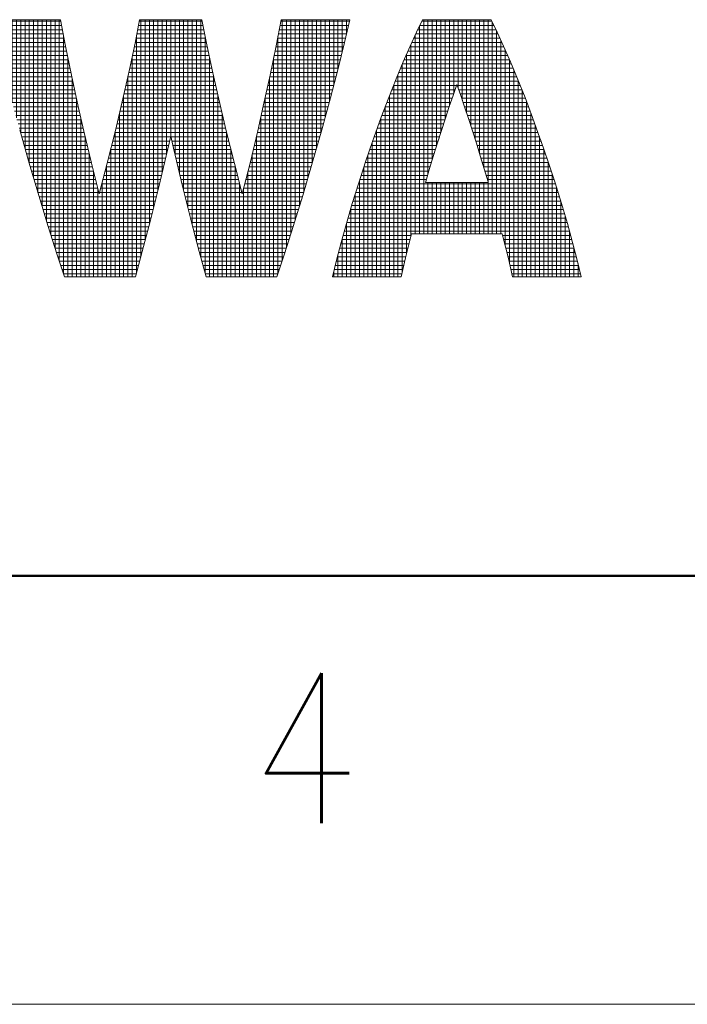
# Model space of a CAD drawing. Header units: millimetres. Extents: x 0 to 1300, y 0 to 891.
# Tile 13 of 148: x 535 to 581, y 0 to 69. Entities that reach past the tile are written whole.
import ezdxf

# ---------------------------------------------------------------- set-up
doc = ezdxf.new("R2010")
doc.units = ezdxf.units.MM
doc.header["$LTSCALE"] = 0.545669
doc.layers.add('NoLayerName_001', color=7, linetype='Continuous')
doc.styles.get("Standard").update_dxf_attribs({"font": 'txt', "bigfont": 'extfont2'})

# ---------------------------------------------------------------- blocks, each defined once
blk = doc.blocks.new('*X65')
at = {"color": 2, "linetype": 'Continuous', "lineweight": 13}
for p, q in [((0.068, 5.672), (0.068, 6)), ((0.168, 5.253), (0.168, 6)), ((0.268, 4.847), (0.268, 6)), ((0.368, 4.461), (0.368, 6)), ((0.468, 4.079), (0.468, 6)), ((0.568, 3.711), (0.568, 6)), ((0.668, 3.346), (0.668, 6)), ((0.768, 2.993), (0.768, 6)), ((0.868, 2.64), (0.868, 6)), ((0.968, 2.301), (0.968, 6)), ((1.068, 1.961), (1.068, 6)), ((1.168, 1.633), (1.168, 6)), ((1.268, 1.307), (1.268, 6)), ((1.368, 0.989), (1.368, 6)), ((1.468, 0.676), (1.468, 6)), ((1.568, 0.371), (1.568, 6)), ((3.468, 0.46), (3.468, 6)), ((3.568, 0.838), (3.568, 6)), ((3.668, 1.222), (3.668, 6)), ((3.768, 1.621), (3.768, 6)), ((3.868, 2.023), (3.868, 6)), ((3.968, 2.44), (3.968, 6)), ((4.068, 2.859), (4.068, 6)), ((4.168, 3.281), (4.168, 6)), ((4.268, 2.853), (4.268, 6)), ((4.368, 2.433), (4.368, 6)), ((4.468, 2.017), (4.468, 6)), ((4.568, 1.615), (4.568, 6)), ((4.668, 1.217), (4.668, 6)), ((4.768, 0.833), (4.768, 6)), ((4.868, 0.455), (4.868, 6)), ((6.768, 0.376), (6.768, 6)), ((6.868, 0.681), (6.868, 6)), ((6.968, 0.993), (6.968, 6)), ((7.068, 1.311), (7.068, 6)), ((7.168, 1.637), (7.168, 6)), ((7.268, 1.966), (7.268, 6)), ((7.368, 2.305), (7.368, 6)), ((7.468, 2.645), (7.468, 6)), ((7.568, 2.998), (7.568, 6)), ((7.668, 3.351), (7.668, 6)), ((7.768, 3.716), (7.768, 6)), ((7.868, 4.084), (7.868, 6)), ((7.968, 4.466), (7.968, 6)), ((8.068, 4.852), (8.068, 6)), ((8.168, 5.259), (8.168, 6)), ((8.268, 5.679), (8.268, 6)), ((0, 5.966), (1.599, 5.966)), ((0.023, 5.866), (1.618, 5.866)), ((0.046, 5.766), (1.637, 5.766)), ((3.396, 5.766), (4.938, 5.766)), ((3.416, 5.866), (4.918, 5.866)), ((3.435, 5.966), (4.899, 5.966)), ((6.697, 5.766), (8.288, 5.766)), ((6.716, 5.866), (8.311, 5.866)), ((6.736, 5.966), (8.334, 5.966)), ((0.069, 5.666), (1.656, 5.666)), ((0.092, 5.566), (1.675, 5.566)), ((1.668, 0.073), (1.668, 5.605)), ((3.357, 5.566), (4.978, 5.566)), ((3.368, 0.095), (3.368, 5.623)), ((3.376, 5.666), (4.958, 5.666)), ((4.968, 0.089), (4.968, 5.616)), ((6.659, 5.566), (8.242, 5.566)), ((6.668, 0.077), (6.668, 5.612)), ((6.678, 5.666), (8.265, 5.666)), ((0.115, 5.466), (1.694, 5.466)), ((0.14, 5.366), (1.714, 5.366)), ((3.316, 5.366), (5.018, 5.366)), ((3.337, 5.466), (4.997, 5.466)), ((6.62, 5.366), (8.194, 5.366)), ((6.64, 5.466), (8.219, 5.466)), ((0.164, 5.266), (1.734, 5.266)), ((0.189, 5.166), (1.755, 5.166)), ((0.214, 5.066), (1.775, 5.066)), ((1.768, 0), (1.768, 5.103)), ((3.252, 5.066), (5.082, 5.066)), ((3.268, 0), (3.268, 5.14)), ((3.273, 5.166), (5.061, 5.166)), ((3.295, 5.266), (5.04, 5.266)), ((5.068, 0), (5.068, 5.133)), ((6.559, 5.066), (8.121, 5.066)), ((6.568, 0), (6.568, 5.109)), ((6.579, 5.166), (8.145, 5.166)), ((6.6, 5.266), (8.17, 5.266)), ((0.238, 4.966), (1.796, 4.966)), ((0.263, 4.866), (1.816, 4.866)), ((3.21, 4.866), (5.124, 4.866)), ((3.231, 4.966), (5.103, 4.966)), ((6.518, 4.866), (8.071, 4.866)), ((6.538, 4.966), (8.096, 4.966)), ((0.289, 4.766), (1.837, 4.766)), ((0.314, 4.666), (1.858, 4.666)), ((1.868, 0), (1.868, 4.62)), ((3.165, 4.666), (5.169, 4.666)), ((3.168, 0), (3.168, 4.678)), ((3.188, 4.766), (5.146, 4.766)), ((5.168, 0), (5.168, 4.672)), ((6.468, 0), (6.468, 4.627)), ((6.476, 4.666), (8.02, 4.666)), ((6.497, 4.766), (8.046, 4.766)), ((0.34, 4.566), (1.879, 4.566)), ((0.366, 4.466), (1.901, 4.466)), ((3.12, 4.466), (5.214, 4.466)), ((3.143, 4.566), (5.192, 4.566)), ((6.433, 4.466), (7.968, 4.466)), ((6.455, 4.566), (7.994, 4.566)), ((0.392, 4.366), (1.923, 4.366)), ((0.418, 4.266), (1.945, 4.266)), ((0.444, 4.166), (1.967, 4.166)), ((1.968, 0), (1.968, 4.161)), ((3.053, 4.166), (5.282, 4.166)), ((3.068, 0), (3.068, 4.234)), ((3.075, 4.266), (5.259, 4.266)), ((3.098, 4.366), (5.237, 4.366)), ((5.268, 0), (5.268, 4.228)), ((6.368, 0), (6.368, 4.167)), ((6.368, 4.166), (7.89, 4.166)), ((6.389, 4.266), (7.916, 4.266)), ((6.411, 4.366), (7.942, 4.366)), ((0.471, 4.066), (1.988, 4.066)), ((0.498, 3.966), (2.01, 3.966)), ((3.005, 3.966), (5.329, 3.966)), ((3.029, 4.066), (5.305, 4.066)), ((6.324, 3.966), (7.836, 3.966)), ((6.346, 4.066), (7.863, 4.066)), ((0.526, 3.866), (2.033, 3.866)), ((0.553, 3.766), (2.056, 3.766)), ((2.068, 0), (2.068, 3.714)), ((2.958, 3.766), (5.376, 3.766)), ((2.968, 0), (2.968, 3.808)), ((2.982, 3.866), (5.353, 3.866)), ((5.368, 0), (5.368, 3.803)), ((6.268, 0), (6.268, 3.72)), ((6.278, 3.766), (7.781, 3.766)), ((6.301, 3.866), (7.809, 3.866)), ((0.58, 3.666), (2.079, 3.666)), ((0.607, 3.566), (2.101, 3.566)), ((0.634, 3.466), (2.124, 3.466)), ((2.887, 3.466), (5.448, 3.466)), ((2.91, 3.566), (5.424, 3.566)), ((2.934, 3.666), (5.4, 3.666)), ((6.21, 3.466), (7.7, 3.466)), ((6.233, 3.566), (7.727, 3.566)), ((6.256, 3.666), (7.754, 3.666)), ((0.662, 3.366), (2.147, 3.366)), ((0.69, 3.266), (2.171, 3.266)), ((2.168, 0), (2.168, 3.281)), ((2.837, 3.266), (4.163, 3.266)), ((2.862, 3.366), (5.472, 3.366)), ((2.868, 0), (2.868, 3.389)), ((4.171, 3.266), (5.497, 3.266)), ((5.468, 0), (5.468, 3.384)), ((6.163, 3.266), (7.644, 3.266)), ((6.168, 0), (6.168, 3.287)), ((6.187, 3.366), (7.672, 3.366)), ((0.719, 3.166), (2.195, 3.166)), ((0.747, 3.066), (2.219, 3.066)), ((2.768, 0), (2.768, 2.988)), ((2.787, 3.066), (4.116, 3.066)), ((2.812, 3.166), (4.14, 3.166)), ((4.194, 3.166), (5.522, 3.166)), ((4.218, 3.066), (5.547, 3.066)), ((6.115, 3.066), (7.587, 3.066)), ((6.139, 3.166), (7.616, 3.166)), ((0.775, 2.966), (2.243, 2.966)), ((0.804, 2.866), (2.267, 2.866)), ((0.832, 2.766), (2.291, 2.766)), ((2.268, 0), (2.268, 2.863)), ((2.712, 2.766), (4.046, 2.766)), ((2.737, 2.866), (4.069, 2.866)), ((2.762, 2.966), (4.093, 2.966)), ((4.241, 2.966), (5.572, 2.966)), ((4.265, 2.866), (5.597, 2.866)), ((4.288, 2.766), (5.622, 2.766)), ((5.568, 0), (5.568, 2.983)), ((6.043, 2.766), (7.502, 2.766)), ((6.067, 2.866), (7.531, 2.866)), ((6.068, 0), (6.068, 2.869)), ((6.091, 2.966), (7.559, 2.966)), ((0.86, 2.666), (2.315, 2.666)), ((0.889, 2.566), (2.34, 2.566)), ((2.662, 2.566), (3.998, 2.566)), ((2.668, 0), (2.668, 2.59)), ((2.688, 2.666), (4.022, 2.666)), ((4.312, 2.666), (5.647, 2.666)), ((4.336, 2.566), (5.673, 2.566)), ((5.668, 0), (5.668, 2.585)), ((5.994, 2.566), (7.445, 2.566)), ((6.019, 2.666), (7.474, 2.666)), ((0.919, 2.466), (2.365, 2.466)), ((0.948, 2.366), (2.39, 2.366)), ((2.368, 0), (2.368, 2.455)), ((2.609, 2.366), (3.95, 2.366)), ((2.635, 2.466), (3.974, 2.466)), ((4.36, 2.466), (5.699, 2.466)), ((4.384, 2.366), (5.725, 2.366)), ((5.944, 2.366), (7.386, 2.366)), ((5.968, 0), (5.968, 2.46)), ((5.969, 2.466), (7.415, 2.466)), ((0.978, 2.266), (2.415, 2.266)), ((1.007, 2.166), (2.44, 2.166)), ((2.557, 2.166), (3.903, 2.166)), ((2.568, 0), (2.568, 2.207)), ((2.583, 2.266), (3.927, 2.266)), ((4.407, 2.266), (5.751, 2.266)), ((4.431, 2.166), (5.777, 2.166)), ((5.768, 0), (5.768, 2.202)), ((5.894, 2.166), (7.327, 2.166)), ((5.919, 2.266), (7.356, 2.266)), ((1.037, 2.066), (2.466, 2.066)), ((1.066, 1.966), (2.491, 1.966)), ((1.096, 1.866), (3.829, 1.866)), ((2.468, 0), (2.468, 2.058)), ((2.505, 1.966), (3.854, 1.966)), ((2.531, 2.066), (3.879, 2.066)), ((4.456, 2.066), (5.803, 2.066)), ((4.48, 1.966), (5.829, 1.966)), ((4.505, 1.866), (7.238, 1.866)), ((5.844, 1.966), (7.268, 1.966)), ((5.868, 0), (5.868, 2.062)), ((5.869, 2.066), (7.297, 2.066)), ((1.127, 1.766), (3.804, 1.766)), ((1.157, 1.666), (3.779, 1.666)), ((4.53, 1.766), (7.207, 1.766)), ((4.555, 1.666), (7.177, 1.666)), ((1.188, 1.566), (3.754, 1.566)), ((1.219, 1.466), (3.729, 1.466)), ((4.58, 1.566), (7.146, 1.566)), ((4.605, 1.466), (7.115, 1.466)), ((1.25, 1.366), (3.704, 1.366)), ((1.28, 1.266), (3.679, 1.266)), ((1.311, 1.166), (3.653, 1.166)), ((4.63, 1.366), (7.085, 1.366)), ((4.655, 1.266), (7.054, 1.266)), ((4.681, 1.166), (7.023, 1.166)), ((1.343, 1.066), (3.627, 1.066)), ((1.375, 0.966), (3.601, 0.966)), ((4.707, 1.066), (6.991, 1.066)), ((4.733, 0.966), (6.959, 0.966)), ((1.407, 0.866), (3.575, 0.866)), ((1.439, 0.766), (3.549, 0.766)), ((4.759, 0.866), (6.927, 0.866)), ((4.785, 0.766), (6.895, 0.766)), ((1.471, 0.666), (3.523, 0.666)), ((1.503, 0.566), (3.497, 0.566)), ((1.536, 0.466), (3.469, 0.466)), ((4.811, 0.666), (6.863, 0.666)), ((4.837, 0.566), (6.831, 0.566)), ((4.865, 0.466), (6.798, 0.466)), ((1.569, 0.366), (3.442, 0.366)), ((1.603, 0.266), (3.415, 0.266)), ((4.892, 0.366), (6.765, 0.366)), ((4.919, 0.266), (6.731, 0.266)), ((1.636, 0.166), (3.387, 0.166)), ((1.67, 0.066), (3.36, 0.066)), ((4.947, 0.166), (6.698, 0.166)), ((4.974, 0.066), (6.664, 0.066))]:
    blk.add_line(p, q, dxfattribs=at)
blk = doc.blocks.new('*X69')
at = {"color": 2, "linetype": 'Continuous', "lineweight": 13}
for p, q in [((2.11, 1), (2.11, 6)), ((2.21, 2.395), (2.21, 6)), ((2.31, 2.73), (2.31, 6)), ((2.41, 3.056), (2.41, 6)), ((2.51, 3.373), (2.51, 6)), ((2.61, 3.682), (2.61, 6)), ((2.71, 3.982), (2.71, 6)), ((2.81, 4.273), (2.81, 6)), ((2.91, 4.41), (2.91, 6)), ((3.01, 4.122), (3.01, 6)), ((3.11, 3.826), (3.11, 6)), ((3.21, 3.522), (3.21, 6)), ((3.31, 3.209), (3.31, 6)), ((3.41, 2.887), (3.41, 6)), ((3.51, 2.557), (3.51, 6)), ((3.61, 2.217), (3.61, 6)), ((1.97, 5.766), (3.797, 5.766)), ((2.01, 1), (2.01, 5.847)), ((2.019, 5.866), (3.749, 5.866)), ((2.068, 5.966), (3.7, 5.966)), ((3.71, 1), (3.71, 5.946)), ((1.877, 5.566), (3.89, 5.566)), ((1.91, 1), (1.91, 5.637)), ((1.923, 5.666), (3.844, 5.666)), ((3.81, 1), (3.81, 5.74)), ((3.91, 1), (3.91, 5.524)), ((1.786, 5.366), (3.982, 5.366)), ((1.81, 0.941), (1.81, 5.42)), ((1.831, 5.466), (3.936, 5.466)), ((4.01, 0.732), (4.01, 5.303)), ((1.655, 5.066), (4.113, 5.066)), ((1.698, 5.166), (4.069, 5.166)), ((1.71, 0.538), (1.71, 5.192)), ((1.742, 5.266), (4.025, 5.266)), ((4.11, 0.32), (4.11, 5.073)), ((1.571, 4.866), (4.197, 4.866)), ((1.61, 0.113), (1.61, 4.96)), ((1.612, 4.966), (4.155, 4.966)), ((4.21, 0), (4.21, 4.835)), ((1.488, 4.666), (4.28, 4.666)), ((1.51, 0), (1.51, 4.719)), ((1.529, 4.766), (4.238, 4.766)), ((1.407, 4.466), (2.878, 4.466)), ((1.41, 0), (1.41, 4.472)), ((1.447, 4.566), (4.32, 4.566)), ((2.89, 4.466), (4.36, 4.466)), ((4.31, 0), (4.31, 4.593)), ((1.289, 4.166), (2.773, 4.166)), ((1.31, 0), (1.31, 4.22)), ((1.328, 4.266), (2.807, 4.266)), ((1.368, 4.366), (2.843, 4.366)), ((2.925, 4.366), (4.4, 4.366)), ((2.96, 4.266), (4.439, 4.266)), ((2.995, 4.166), (4.479, 4.166)), ((4.41, 0), (4.41, 4.341)), ((1.21, 0), (1.21, 3.957)), ((1.213, 3.966), (2.704, 3.966)), ((1.251, 4.066), (2.739, 4.066)), ((3.029, 4.066), (4.516, 4.066)), ((3.063, 3.966), (4.554, 3.966)), ((4.51, 0), (4.51, 4.084)), ((1.11, 0), (1.11, 3.692)), ((1.137, 3.766), (2.638, 3.766)), ((1.175, 3.866), (2.671, 3.866)), ((3.096, 3.866), (4.592, 3.866)), ((3.13, 3.766), (4.63, 3.766)), ((4.61, 0), (4.61, 3.82)), ((1.028, 3.466), (2.54, 3.466)), ((1.064, 3.566), (2.572, 3.566)), ((1.101, 3.666), (2.605, 3.666)), ((3.163, 3.666), (4.667, 3.666)), ((3.195, 3.566), (4.703, 3.566)), ((3.228, 3.466), (4.739, 3.466)), ((4.71, 0), (4.71, 3.548)), ((0.956, 3.266), (2.476, 3.266)), ((0.992, 3.366), (2.507, 3.366)), ((1.01, 0), (1.01, 3.415)), ((3.26, 3.366), (4.775, 3.366)), ((3.291, 3.266), (4.812, 3.266)), ((4.81, 0), (4.81, 3.271)), ((0.886, 3.066), (2.413, 3.066)), ((0.91, 0), (0.91, 3.135)), ((0.921, 3.166), (2.444, 3.166)), ((3.323, 3.166), (4.847, 3.166)), ((3.354, 3.066), (4.881, 3.066)), ((0.783, 2.766), (2.321, 2.766)), ((0.81, 0), (0.81, 2.843)), ((0.818, 2.866), (2.351, 2.866)), ((0.852, 2.966), (2.382, 2.966)), ((3.385, 2.966), (4.915, 2.966)), ((3.416, 2.866), (4.95, 2.866)), ((3.447, 2.766), (4.984, 2.766)), ((4.91, 0), (4.91, 2.983)), ((0.71, 0), (0.71, 2.545)), ((0.717, 2.566), (2.26, 2.566)), ((0.749, 2.666), (2.29, 2.666)), ((3.477, 2.666), (5.018, 2.666)), ((3.507, 2.566), (5.051, 2.566)), ((5.01, 0), (5.01, 2.692)), ((0.651, 2.366), (2.201, 2.366)), ((0.684, 2.466), (2.231, 2.466)), ((3.537, 2.466), (5.083, 2.466)), ((3.566, 2.366), (5.116, 2.366)), ((5.11, 0), (5.11, 2.386)), ((0.586, 2.166), (5.181, 2.166)), ((0.61, 0), (0.61, 2.239)), ((0.619, 2.266), (2.172, 2.266)), ((2.21, 1), (2.21, 2.2)), ((2.31, 1), (2.31, 2.2)), ((2.41, 1), (2.41, 2.2)), ((2.51, 1), (2.51, 2.2)), ((2.61, 1), (2.61, 2.2)), ((2.71, 1), (2.71, 2.2)), ((2.81, 1), (2.81, 2.2)), ((2.91, 1), (2.91, 2.2)), ((3.01, 1), (3.01, 2.2)), ((3.11, 1), (3.11, 2.2)), ((3.21, 1), (3.21, 2.2)), ((3.31, 1), (3.31, 2.2)), ((3.41, 1), (3.41, 2.2)), ((3.51, 1), (3.51, 2.2)), ((3.595, 2.266), (5.149, 2.266)), ((3.61, 1), (3.61, 2.2)), ((5.21, 0), (5.21, 2.074)), ((0.493, 1.866), (5.274, 1.866)), ((0.51, 0), (0.51, 1.919)), ((0.524, 1.966), (5.243, 1.966)), ((0.555, 2.066), (5.212, 2.066)), ((0.432, 1.666), (5.336, 1.666)), ((0.462, 1.766), (5.305, 1.766)), ((5.31, 0), (5.31, 1.753)), ((0.373, 1.466), (5.395, 1.466)), ((0.402, 1.566), (5.365, 1.566)), ((0.41, 0), (0.41, 1.591)), ((5.41, 0), (5.41, 1.415)), ((0.286, 1.166), (5.482, 1.166)), ((0.31, 0), (0.31, 1.252)), ((0.314, 1.266), (5.453, 1.266)), ((0.343, 1.366), (5.424, 1.366)), ((0.23, 0.966), (1.816, 0.966)), ((0.258, 1.066), (5.509, 1.066)), ((3.951, 0.966), (5.537, 0.966)), ((5.51, 0), (5.51, 1.065)), ((0.176, 0.766), (1.766, 0.766)), ((0.203, 0.866), (1.791, 0.866)), ((0.21, 0), (0.21, 0.891)), ((3.977, 0.866), (5.565, 0.866)), ((4.001, 0.766), (5.592, 0.766)), ((5.61, 0), (5.61, 0.698)), ((0.098, 0.466), (1.692, 0.466)), ((0.11, 0), (0.11, 0.512)), ((0.124, 0.566), (1.717, 0.566)), ((0.15, 0.666), (1.742, 0.666)), ((4.026, 0.666), (5.618, 0.666)), ((4.051, 0.566), (5.644, 0.566)), ((4.075, 0.466), (5.67, 0.466)), ((0.048, 0.266), (1.645, 0.266)), ((0.072, 0.366), (1.668, 0.366)), ((4.099, 0.366), (5.695, 0.366)), ((4.122, 0.266), (5.719, 0.266)), ((5.71, 0), (5.71, 0.307)), ((0, 0.066), (1.599, 0.066)), ((0.01, 0), (0.01, 0.107)), ((0.024, 0.166), (1.622, 0.166)), ((4.145, 0.166), (5.744, 0.166)), ((4.168, 0.066), (5.768, 0.066))]:
    blk.add_line(p, q, dxfattribs=at)

msp = doc.modelspace()

# ---------------------------------------------------------------- linework, layer by layer
at = {"layer": 'NoLayerName_001', "color": 2, "linetype": 'Continuous', "lineweight": 13}
for p, q in [((567.99230046, 68.08283307), (567.5717031, 68.9494867)), ((537.42239238, 68.9494867), (532.62287643, 68.9494867)), ((537.77623267, 67.10262724), (537.42239238, 68.9494867)), ((542.97222025, 68.9494867), (542.64966149, 67.31337605)), ((547.32237583, 68.9494867), (542.97222025, 68.9494867)), ((547.64669852, 67.30606239), (547.32237583, 68.9494867)), ((552.8722037, 68.9494867), (552.5198842, 67.10970467)), ((557.67171965, 68.9494867), (552.8722037, 68.9494867)), ((557.30523726, 67.36027511), (557.67171965, 68.9494867)), ((562.77177376, 68.9494867), (562.35144769, 68.08369281)), ((567.5717031, 68.9494867), (562.77177376, 68.9494867)), ((562.35144769, 68.08369281), (561.90064814, 67.10235887)), ((568.44343409, 67.10047136), (567.99230046, 68.08283307)), ((538.19496792, 65.06048115), (537.77623267, 67.10262724)), ((542.64966149, 67.31337605), (542.25668383, 65.45877659)), ((548.04147543, 65.44425766), (547.64669852, 67.30606239)), ((552.5198842, 67.10970467), (552.10237516, 65.07289788)), ((556.85537966, 65.52908574), (557.30523726, 67.36027511)), ((561.90064814, 67.10235887), (561.42266891, 66.00672199)), ((568.92178947, 66.00368073), (568.44343409, 67.10047136)), ((556.32308363, 63.47442997), (556.85537966, 65.52908574)), ((561.42266891, 66.00672199), (560.92238151, 64.80244976)), ((569.42246712, 64.79819333), (568.92178947, 66.00368073)), ((538.67107025, 62.87271807), (538.19496792, 65.06048115)), ((542.25668383, 65.45877659), (541.79455046, 63.40671013)), ((548.50509797, 63.38667011), (548.04147543, 65.44425766)), ((552.10237516, 65.07289788), (551.62679771, 62.8868844)), ((560.92238151, 64.80244976), (560.4062818, 63.50022646)), ((564.90709269, 63.64829963), (565.17153173, 64.40090151)), ((565.17153173, 64.40090151), (565.43764723, 63.64277141)), ((569.93893801, 63.49477726), (569.42246712, 64.79819333)), ((555.71677528, 61.24032553), (556.32308363, 63.47442997)), ((560.4062818, 63.50022646), (559.88235951, 62.11593272)), ((564.63771954, 62.86125568), (564.90709269, 63.64829963)), ((565.43764723, 63.64277141), (565.70852177, 62.85065392)), ((570.46317784, 62.10940801), (569.93893801, 63.49477726)), ((539.06847847, 61.13271442), (538.67107025, 62.87271807)), ((541.79455046, 63.40671013), (541.27030777, 61.20006837)), ((549.03005578, 61.17812999), (548.50509797, 63.38667011)), ((551.62679771, 62.8868844), (551.23282964, 61.16092646)), ((564.36456597, 62.04229527), (564.63771954, 62.86125568)), ((565.70852177, 62.85065392), (565.98290977, 62.0273613)), ((559.88235951, 62.11593272), (559.35975048, 60.67023947)), ((570.98601996, 60.66284931), (570.46317784, 62.10940801)), ((564.08897346, 61.19467374), (564.36456597, 62.04229527)), ((565.98290977, 62.0273613), (566.25937713, 61.17645063)), ((534.5778208, 61.24032553), (535.24017896, 58.9011329)), ((539.60402655, 58.89322896), (539.06847847, 61.13271442)), ((541.27030777, 61.20006837), (540.69820505, 58.90690888)), ((544.93693309, 59.89558877), (545.14709134, 60.80395162)), ((545.14709134, 60.80395162), (545.34609354, 59.94353327)), ((549.60163292, 58.88846284), (549.03005578, 61.17812999)), ((551.23282964, 61.16092646), (550.69476982, 58.90894084)), ((555.05441711, 58.9011329), (555.71677528, 61.24032553)), ((563.81247011, 60.32241514), (564.08897346, 61.19467374)), ((566.25937713, 61.17645063), (566.53630809, 60.30224601)), ((559.29310401, 60.48099812), (558.78482571, 58.99891136)), ((559.35975048, 60.67023947), (559.29310401, 60.48099812)), ((563.53676003, 59.43032443), (563.81247011, 60.32241514)), ((566.53630809, 60.30224601), (566.81192264, 59.4098288)), ((571.05065729, 60.4793028), (570.98601996, 60.66284931)), ((571.55904456, 58.99696781), (571.05065729, 60.4793028)), ((544.30746086, 57.25279952), (544.93693309, 59.89558877)), ((545.34609354, 59.94353327), (545.97571052, 57.29878862)), ((563.26370131, 58.52396343), (563.53676003, 59.43032443)), ((566.81192264, 59.4098288), (567.0843061, 58.50498773)), ((535.24017896, 58.9011329), (535.90623359, 56.64117966)), ((540.13922431, 56.76549587), (539.60402655, 58.89322896)), ((540.69820505, 58.90690888), (540.13922431, 56.76549587)), ((550.15619855, 56.76549587), (549.60163292, 58.88846284)), ((550.69476982, 58.90894084), (550.15619855, 56.76549587)), ((554.38836249, 56.64117966), (555.05441711, 58.9011329)), ((558.78482571, 58.99891136), (558.30234767, 57.52250859)), ((572.04156102, 57.5205367), (571.55904456, 58.99696781)), ((562.99527092, 57.60958184), (563.26370131, 58.52396343)), ((567.0843061, 58.50498773), (567.3514515, 57.59412247)), ((543.70299403, 54.8226363), (544.30746086, 57.25279952)), ((545.97571052, 57.29878862), (546.58304152, 54.85603025)), ((558.30234767, 57.52250859), (557.85304031, 56.07615158)), ((562.97805786, 57.55011958), (562.99527092, 57.60958184)), ((567.36417881, 57.55011958), (562.97805786, 57.55011958)), ((567.3514515, 57.59412247), (567.36417881, 57.55011958)), ((572.49084535, 56.07435122), (572.04156102, 57.5205367)), ((535.90623359, 56.64117966), (536.57154554, 54.47201839)), ((553.72305054, 54.47201839), (554.38836249, 56.64117966)), ((557.85304031, 56.07615158), (557.44250976, 54.68089901)), ((572.90130575, 54.67943078), (572.49084535, 56.07435122)), ((536.57154554, 54.47201839), (537.18361029, 52.55874425)), ((543.15209473, 52.70589692), (543.70299403, 54.8226363)), ((546.58304152, 54.85603025), (547.13808937, 52.72210079)), ((553.11098579, 52.55874425), (553.72305054, 54.47201839)), ((557.44250976, 54.68089901), (557.07450318, 53.35370899)), ((573.26921114, 53.3526843), (572.90130575, 54.67943078)), ((561.94639567, 53.76164525), (561.99459116, 53.94986253)), ((561.99459116, 53.94986253), (568.3484723, 53.94986253)), ((568.3484723, 53.94986253), (568.41972076, 53.67153743)), ((557.07450318, 53.35370899), (556.75100562, 52.10720223)), ((561.57955347, 52.28073125), (561.94639567, 53.76164525)), ((568.41972076, 53.67153743), (568.77496535, 52.23359264)), ((573.59259165, 52.1066821), (573.26921114, 53.3526843)), ((537.18361029, 52.55874425), (537.72251715, 50.94985501)), ((542.67168208, 50.94985501), (543.15209473, 52.70589692)), ((547.13808937, 52.72210079), (547.6225006, 50.94985501)), ((552.57207893, 50.94985501), (553.11098579, 52.55874425)), ((556.75100562, 52.10720223), (556.47246075, 50.94985501)), ((561.27114991, 50.94985501), (561.57955347, 52.28073125)), ((568.77496535, 52.23359264), (569.07108676, 50.94985501)), ((573.8710161, 50.94985501), (573.59259165, 52.1066821)), ((537.72251715, 50.94985501), (542.67168208, 50.94985501)), ((547.6225006, 50.94985501), (552.57207893, 50.94985501)), ((556.47246075, 50.94985501), (561.27114991, 50.94985501)), ((569.07108676, 50.94985501), (573.8710161, 50.94985501))]:
    msp.add_line(p, q, dxfattribs=at)
at = {"layer": 'NoLayerName_001', "color": 7, "linetype": 'Continuous', "lineweight": 50}
msp.add_line((1230, 30), (75, 30), dxfattribs=at)
at = {"layer": 'NoLayerName_001', "color": 7, "linetype": 'Continuous', "lineweight": 13}
msp.add_line((1260, 0), (0, 0), dxfattribs=at)

# ---------------------------------------------------------------- block references
at = {"layer": 'NoLayerName_001', "xscale": 3, "yscale": 3, "zscale": 3}
for name, p in [('*X65', (532.64607239, 50.94985771)), ('*X69', (556.52037048, 50.94985771))]:
    msp.add_blockref(name, p, dxfattribs=at)

# ---------------------------------------------------------------- texts
at = {"layer": 'NoLayerName_001', "color": 2, "lineweight": 13, "insert": (550.662816, 12.678192), "char_height": 10.5, "attachment_point": 7}
msp.add_mtext('\\A1;\\W0.8600;4', dxfattribs=at)

doc.saveas('drawing.dxf')
